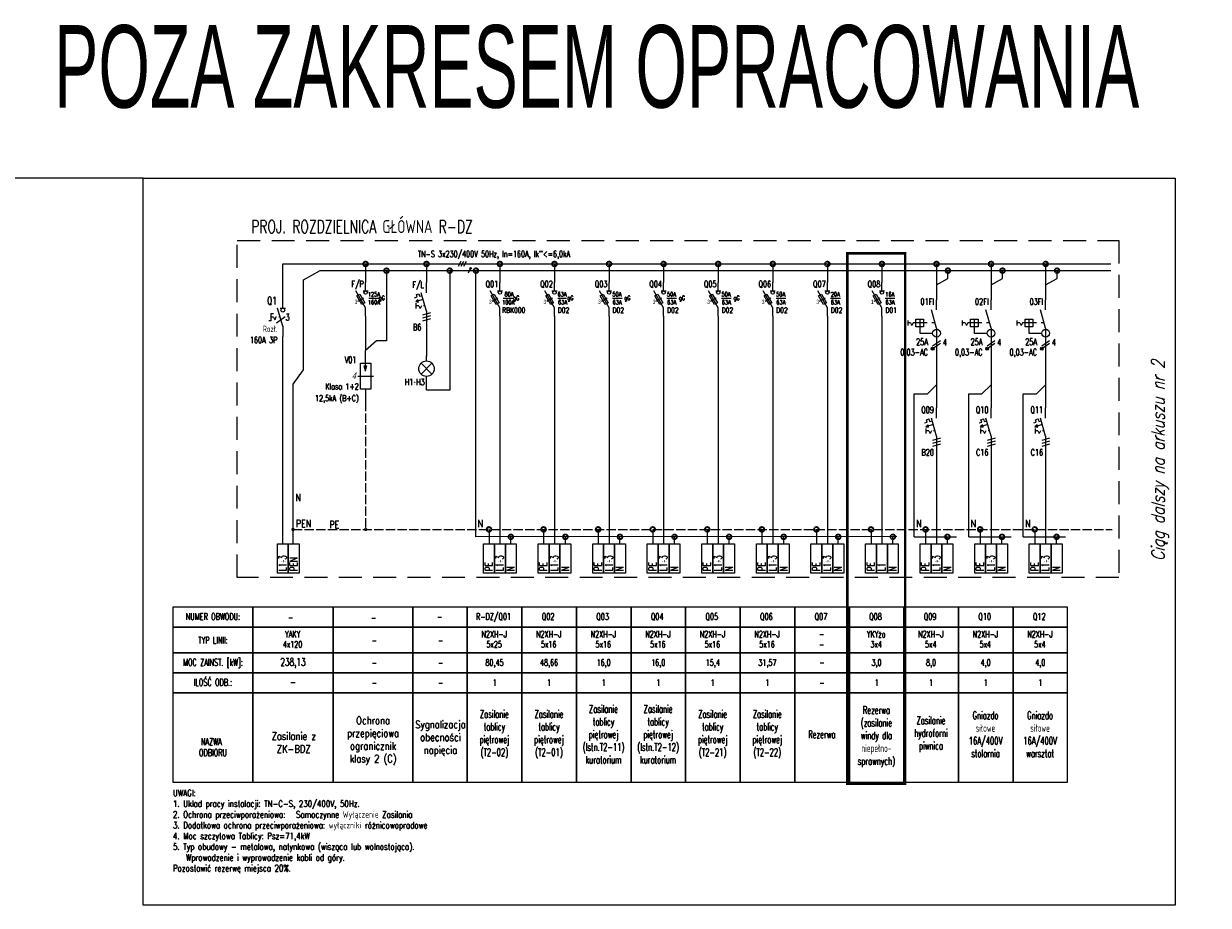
# Model space of a CAD drawing. Header units: millimetres. Extents: x -1290 to 1795, y -4192 to -1311.
# Tile 13 of 256: x -53 to 406, y -1653 to -1311. Entities that reach past the tile are written whole.
import ezdxf
from ezdxf.enums import TextEntityAlignment as Align

# ---------------------------------------------------------------- set-up
doc = ezdxf.new("R2010")
doc.units = ezdxf.units.MM
for name, pattern in [('ACAD_ISO02W100', [15, 12, -3]), ('ACAD_ISO03W100', [30, 12, -18]), ('DASHED', [19.05, 12.7, -6.35]), ('KRESKOWA', [0.75, 0.5, -0.25]), ('REDNIA', [0])]:
    doc.linetypes.add(name, pattern=pattern)
for name, color, linetype in [('$EL_Zakres-wyłączenie', 10, 'KRESKOWA'), ('A4_TABELKA', 255, 'Continuous'), ('L', 1, 'Continuous'), ('N', 3, 'Continuous'), ('PE', 9, 'Continuous'), ('SCHEMAT', 3, 'Continuous'), ('Symbole', 3, 'Continuous'), ('Tekst', 7, 'Continuous')]:
    doc.layers.add(name, color=color, linetype=linetype)
doc.layers.add('SCHEMAT_PROJ', color=1, linetype='Continuous', lineweight=9)
doc.styles.add('ROMANS', font='romans.shx', dxfattribs={"width": 0.8})
doc.styles.get("Standard").update_dxf_attribs({"font": 'ARIALN.TTF', "width": 0.8})

# ---------------------------------------------------------------- blocks, each defined once
blk = doc.blocks.new('ROZL3B')
for p, q in [((0, -4), (0, 0)), ((0, -11), (-2, -4)), ((-1, -4), (1, -4)), ((0, -11), (0, -15))]:
    blk.add_line(p, q)
at = {"color": 7}
for p, q in [((-4.53, -8.89), (-5.47, -8.89)), ((-4.53, -8.93), (-4.53, -6.08)), ((-4.53, -6.08), (-3.59, -6.08)), ((-3.61, -7.5), (-4.53, -7.5)), ((-3.61, -7.5), (-3.13, -8.47)), ((-2.64, -7.5), (-3.13, -8.47)), ((-2.41, -9.75), (0.92, -7.19))]:
    blk.add_line(p, q, dxfattribs=at)
at = {"color": 7, "linetype": 'ACAD_ISO03W100', "ltscale": 0.05}
blk.add_line((-1, -7.5), (-2.64, -7.5), dxfattribs=at)
blk.add_circle((0, -4.75), 0.75)
at = {"color": 7, "linetype": 'Continuous', "style": 'ROMANS', "width": 0.7}
blk.add_text('3', height=2.5, dxfattribs=at).set_placement((1.05, -8.74))
at = {"color": 3, "linetype": 'ACAD_ISO03W100', "style": 'ROMANS', "width": 0.7, "flags": 4}
for tag, p in [('NR_APARATU', (-10, 3)), ('TYP_APARATU1', (-10, -2.5)), ('TYP_APARATU2', (-10, -6))]:
    blk.add_attdef(tag, p, '', height=2.5, dxfattribs=at)
blk = doc.blocks.new('Żarówka')
at = {"layer": 'Symbole'}
for p, q in [((0, -2), (0, 0)), ((-2.12, -7.12), (2.12, -2.88)), ((-2.12, -2.88), (2.12, -7.12))]:
    blk.add_line(p, q, dxfattribs=at)
blk.add_circle((0, -5), 3, dxfattribs=at)
blk = doc.blocks.new('Kropka')
at = {"color": 0, "const_width": 0.919}
blk.add_lwpolyline([(0.01, -0.19, 0.198912), (0.14, -0.14, 0.198912), (0.2, -0.01, 0.198912), (0.14, 0.12, 0.198912), (0.01, 0.17, 0.198912), (-0.12, 0.12, 0.198912), (-0.17, -0.01, 0.198912), (-0.12, -0.14, 0.198912), (0.01, -0.19)], format="xyb", close=True, dxfattribs=at)
blk = doc.blocks.new('Ochronnik przepięciowy')
at = {"layer": 'Symbole'}
for p, q in [((0, -8), (0, 0)), ((0, -8), (-0.5, -6)), ((-0.5, -6), (0.5, -6)), ((-0.44, -6.25), (0.44, -6.25)), ((-0.38, -6.5), (0.38, -6.5)), ((-0.31, -6.75), (0.31, -6.75)), ((-0.25, -7), (0.25, -7)), ((-0.19, -7.25), (0.19, -7.25)), ((-0.12, -7.5), (0.12, -7.5)), ((0, -8), (0.5, -6)), ((0, -15), (0, -20))]:
    blk.add_line(p, q, dxfattribs=at)
at = {"layer": 'Symbole', "color": 5}
blk.add_line((-3, -10), (3, -10), dxfattribs=at)
at = {"layer": 'Symbole'}
blk.add_lwpolyline([(-2, -5), (2, -5), (2, -15), (-2, -15), (-2, -5)], dxfattribs=at)
at = {"layer": 'Symbole', "color": 7, "oblique": 15, "width": 0.8, "flags": 8}
blk.add_attdef('N', (-6.35, -11.05), '', height=2.5, dxfattribs=at)
blk = doc.blocks.new('689o789o')
h = blk.add_hatch(color=256)
edge = h.paths.add_edge_path()
edge.add_arc((0.34, 0.66), 0.211, 0, 360)
blk.add_line((0.34, 0.66), (-0.34, -0.66))
blk.add_circle((0.34, 0.66), 0.211)
blk = doc.blocks.new('1INST')
blk.add_hatch(color=3).paths.add_polyline_path([(-4.17, -7.33), (-3.07, -7.53), (-3.35, -6.57)])
for p, q in [((0, -4), (0, 0)), ((0, -11), (-2, -4)), ((0, -11), (0, -15))]:
    blk.add_line(p, q)
at = {"color": 3}
for p, q in [((-3.91, -4.59), (-2.95, -4.31)), ((-3.64, -5.55), (-3.91, -4.59)), ((-2.95, -4.31), (-2.68, -5.28)), ((-4.6, -5.83), (-3.64, -5.55)), ((-1.29, -6.5), (-4.17, -7.33)), ((-4, -10), (-4, -8)), ((-3.02, -8.96), (-4, -8.96)), ((-3.02, -8.96), (-2.5, -10)), ((-2.68, -5.28), (-1.71, -5)), ((-1.98, -8.96), (-2.5, -10))]:
    blk.add_line(p, q, dxfattribs=at)
at = {"color": 3, "linetype": 'ACAD_ISO03W100', "ltscale": 0.05}
blk.add_line((-0.58, -8.96), (-1.98, -8.96), dxfattribs=at)
at = {"color": 3}
blk.add_lwpolyline([(-4.17, -7.33), (-3.07, -7.53), (-3.35, -6.57)], close=True, dxfattribs=at)
at = {"color": 3, "linetype": 'ACAD_ISO03W100', "style": 'ROMANS', "width": 0.7}
for tag, p in [('NR_APARATU', (-1, -2)), ('TYP_APARATU', (-1, -19)), ('PRĄD_APARATU', (-1, -24))]:
    blk.add_attdef(tag, text='', height=2.5, dxfattribs=at).set_placement(p, align=Align.RIGHT)
at = {"color": 3, "linetype": 'ACAD_ISO03W100', "style": 'ROMANS', "text_generation_flag": 4, "width": 0.5}
blk.add_attdef('LICZBA_FAZ', text='', height=2, rotation=270, dxfattribs=at).set_placement((0, -11.5), align=Align.MIDDLE_LEFT)
blk = doc.blocks.new('Rozłacznik bezpiecznikowy 01')
for p, q in [((0, -5), (0, 0)), ((0, -15), (-5.77, -5)), ((-5.25, -7.9), (-3.52, -6.9)), ((-3.52, -6.9), (-0.52, -12.1)), ((-1.5, -5), (1.5, -5)), ((-2.25, -13.1), (-5.25, -7.9)), ((-4.39, -7.4), (-1.39, -12.6)), ((-0.52, -12.1), (-2.25, -13.1)), ((0, -20), (0, -15))]:
    blk.add_line(p, q)
at = {"color": 7}
blk.add_line((-4.62, -11), (-1.15, -9), dxfattribs=at)
blk.add_circle((0, -6), 1)
at = {"color": 7, "width": 0.8, "flags": 8}
blk.add_attdef('N', (-6.96, -12.84), '', height=2.5, dxfattribs=at)
blk = doc.blocks.new('1rp2b')
h = blk.add_hatch(color=3)
edge = h.paths.add_edge_path()
edge.add_arc((-1.5, -19), 0.559, 0, 360)
for p, q in [((0, -4), (0, 0)), ((0, -11), (-2, -4)), ((0, -11), (0, -22))]:
    blk.add_line(p, q)
at = {"color": 3}
for p, q in [((-11.02, -10.04), (-11.02, -8.04)), ((-10.04, -9), (-11.02, -9)), ((-10.04, -9), (-9.52, -10.04)), ((-9, -9), (-9.52, -10.04)), ((-8, -9), (-9, -9)), ((-5, -9), (-8, -9)), ((-6.5, -7.5), (-6.5, -10.5)), ((-6.5, -10.5), (-6.5, -13)), ((-6.5, -13), (-1.5, -13)), ((1.5, -16), (-1.5, -18)), ((1.5, -17), (-1.5, -19))]:
    blk.add_line(p, q, dxfattribs=at)
at = {"color": 3, "linetype": 'ACAD_ISO03W100', "ltscale": 0.1}
blk.add_line((-0.57, -9), (-5, -9), dxfattribs=at)
at = {"color": 3}
blk.add_lwpolyline([(-5, -10.5), (-8, -10.5), (-8, -7.5), (-5, -7.5)], close=True, dxfattribs=at)
for centre, radius in [((0, -13), 1.5), ((-1.5, -19), 0.559)]:
    blk.add_circle(centre, radius, dxfattribs=at)
at = {"color": 3, "linetype": 'ACAD_ISO03W100', "style": 'ROMANS', "width": 0.7}
for tag, p in [('NR_APARATU', (-1, -2)), ('TYP_APARATU', (-1, -24.5)), ('PRĄD_APARATU', (-1, -28.5))]:
    blk.add_attdef(tag, text='', height=2.5, dxfattribs=at).set_placement(p, align=Align.RIGHT)

msp = doc.modelspace()

# ---------------------------------------------------------------- linework, layer by layer
at = {"layer": '$EL_Zakres-wyłączenie', "linetype": 'DASHED', "ltscale": 0.5, "const_width": 1}
msp.add_lwpolyline([(266.53, -1400.16), (288.9, -1400.16), (288.9, -1605.87), (266.53, -1605.87)], close=True, dxfattribs=at)
for p, q in [((116.69, -1403.36), (115.73, -1405.23)), ((117.72, -1403.36), (116.75, -1405.23)), ((118.72, -1403.36), (117.76, -1405.23))]:
    msp.add_line(p, q)
at = {"layer": 'A4_TABELKA'}
for points in [[(45.6, -1512.85), (49.83, -1512.85), (49.83, -1524.13), (45.6, -1524.13)], [(49.83, -1512.85), (54.06, -1512.85), (54.06, -1524.13), (49.83, -1524.13)], [(125.51, -1512.85), (129.74, -1512.85), (129.74, -1524.13), (125.51, -1524.13)], [(129.74, -1512.85), (133.97, -1512.85), (133.97, -1524.13), (129.74, -1524.13)], [(133.97, -1512.85), (138.2, -1512.85), (138.2, -1524.13), (133.97, -1524.13)], [(146.66, -1512.85), (150.89, -1512.85), (150.89, -1524.13), (146.66, -1524.13)], [(150.89, -1512.85), (155.12, -1512.85), (155.12, -1524.13), (150.89, -1524.13)], [(155.12, -1512.85), (159.35, -1512.85), (159.35, -1524.13), (155.12, -1524.13)], [(167.81, -1512.85), (172.04, -1512.85), (172.04, -1524.13), (167.81, -1524.13)], [(172.04, -1512.85), (176.27, -1512.85), (176.27, -1524.13), (172.04, -1524.13)], [(176.27, -1512.85), (180.5, -1512.85), (180.5, -1524.13), (176.27, -1524.13)], [(188.96, -1512.85), (193.19, -1512.85), (193.19, -1524.13), (188.96, -1524.13)], [(193.19, -1512.85), (197.42, -1512.85), (197.42, -1524.13), (193.19, -1524.13)], [(197.42, -1512.85), (201.65, -1512.85), (201.65, -1524.13), (197.42, -1524.13)], [(210.11, -1512.85), (214.34, -1512.85), (214.34, -1524.13), (210.11, -1524.13)], [(214.34, -1512.85), (218.57, -1512.85), (218.57, -1524.13), (214.34, -1524.13)], [(218.57, -1512.85), (222.8, -1512.85), (222.8, -1524.13), (218.57, -1524.13)], [(231.26, -1512.85), (235.49, -1512.85), (235.49, -1524.13), (231.26, -1524.13)], [(235.49, -1512.85), (239.72, -1512.85), (239.72, -1524.13), (235.49, -1524.13)], [(239.72, -1512.85), (243.95, -1512.85), (243.95, -1524.13), (239.72, -1524.13)], [(252.41, -1512.85), (256.64, -1512.85), (256.64, -1524.13), (252.41, -1524.13)], [(256.64, -1512.85), (260.87, -1512.85), (260.87, -1524.13), (256.64, -1524.13)], [(260.87, -1512.85), (265.1, -1512.85), (265.1, -1524.13), (260.87, -1524.13)], [(273.56, -1512.85), (277.79, -1512.85), (277.79, -1524.13), (273.56, -1524.13)], [(277.79, -1512.85), (282.02, -1512.85), (282.02, -1524.13), (277.79, -1524.13)], [(282.02, -1512.85), (286.25, -1512.85), (286.25, -1524.13), (282.02, -1524.13)], [(294.71, -1512.85), (298.94, -1512.85), (298.94, -1524.13), (294.71, -1524.13)], [(298.94, -1512.85), (303.17, -1512.85), (303.17, -1524.13), (298.94, -1524.13)], [(303.17, -1512.85), (307.4, -1512.85), (307.4, -1524.13), (303.17, -1524.13)], [(315.86, -1512.85), (320.09, -1512.85), (320.09, -1524.13), (315.86, -1524.13)], [(320.09, -1512.85), (324.32, -1512.85), (324.32, -1524.13), (320.09, -1524.13)], [(324.32, -1512.85), (328.55, -1512.85), (328.55, -1524.13), (324.32, -1524.13)], [(337.01, -1512.85), (341.24, -1512.85), (341.24, -1524.13), (337.01, -1524.13)], [(341.24, -1512.85), (345.47, -1512.85), (345.47, -1524.13), (341.24, -1524.13)], [(345.47, -1512.85), (349.7, -1512.85), (349.7, -1524.13), (345.47, -1524.13)], [(5.14, -1545.15), (36.16, -1545.15), (36.16, -1537.4), (5.14, -1537.4)], [(36.16, -1545.15), (67.18, -1545.15), (67.18, -1537.4), (36.16, -1537.4)], [(67.18, -1545.15), (98.08, -1545.15), (98.08, -1537.4), (67.18, -1537.4)], [(98.08, -1545.15), (119.23, -1545.15), (119.23, -1537.4), (98.08, -1537.4)], [(119.23, -1545.15), (140.38, -1545.15), (140.38, -1537.4), (119.23, -1537.4)], [(140.38, -1545.15), (161.53, -1545.15), (161.53, -1537.4), (140.38, -1537.4)], [(203.83, -1545.15), (224.98, -1545.15), (224.98, -1537.4), (203.83, -1537.4)], [(224.98, -1545.15), (246.13, -1545.15), (246.13, -1537.4), (224.98, -1537.4)], [(246.13, -1545.15), (267.28, -1545.15), (267.28, -1537.4), (246.13, -1537.4)], [(267.28, -1545.15), (288.43, -1545.15), (288.43, -1537.4), (267.28, -1537.4)], [(288.43, -1545.15), (309.58, -1545.15), (309.58, -1537.4), (288.43, -1537.4)], [(5.14, -1555.02), (36.16, -1555.02), (36.16, -1545.15), (5.14, -1545.15)], [(36.16, -1555.02), (67.18, -1555.02), (67.18, -1545.15), (36.16, -1545.15)], [(67.18, -1555.02), (98.08, -1555.02), (98.08, -1545.15), (67.18, -1545.15)], [(98.08, -1555.02), (119.23, -1555.02), (119.23, -1545.15), (98.08, -1545.15)], [(119.23, -1555.02), (140.38, -1555.02), (140.38, -1545.15), (119.23, -1545.15)], [(140.38, -1555.02), (161.53, -1555.02), (161.53, -1545.15), (140.38, -1545.15)], [(203.83, -1555.02), (224.98, -1555.02), (224.98, -1545.15), (203.83, -1545.15)], [(224.98, -1555.02), (246.13, -1555.02), (246.13, -1545.15), (224.98, -1545.15)], [(246.13, -1555.02), (267.28, -1555.02), (267.28, -1545.15), (246.13, -1545.15)], [(267.28, -1555.02), (288.43, -1555.02), (288.43, -1545.15), (267.28, -1545.15)], [(288.43, -1555.02), (309.58, -1555.02), (309.58, -1545.15), (288.43, -1545.15)], [(5.14, -1562.78), (36.16, -1562.78), (36.16, -1555.02), (5.14, -1555.02)], [(36.16, -1562.78), (67.18, -1562.78), (67.18, -1555.02), (36.16, -1555.02)], [(67.18, -1562.78), (98.08, -1562.78), (98.08, -1555.02), (67.18, -1555.02)], [(98.08, -1562.78), (119.23, -1562.78), (119.23, -1555.02), (98.08, -1555.02)], [(119.23, -1562.78), (140.38, -1562.78), (140.38, -1555.02), (119.23, -1555.02)], [(140.38, -1562.78), (161.53, -1562.78), (161.53, -1555.02), (140.38, -1555.02)], [(203.83, -1562.78), (224.98, -1562.78), (224.98, -1555.02), (203.83, -1555.02)], [(224.98, -1562.78), (246.13, -1562.78), (246.13, -1555.02), (224.98, -1555.02)], [(246.13, -1562.78), (267.28, -1562.78), (267.28, -1555.02), (246.13, -1555.02)], [(267.28, -1562.78), (288.43, -1562.78), (288.43, -1555.02), (267.28, -1555.02)], [(288.43, -1562.78), (309.58, -1562.78), (309.58, -1555.02), (288.43, -1555.02)], [(5.14, -1570.53), (36.16, -1570.53), (36.16, -1562.78), (5.14, -1562.78)], [(36.16, -1570.53), (67.18, -1570.53), (67.18, -1562.78), (36.16, -1562.78)], [(67.18, -1570.53), (98.08, -1570.53), (98.08, -1562.78), (67.18, -1562.78)], [(98.08, -1570.53), (119.23, -1570.53), (119.23, -1562.78), (98.08, -1562.78)], [(119.23, -1570.53), (140.38, -1570.53), (140.38, -1562.78), (119.23, -1562.78)], [(140.38, -1570.53), (161.53, -1570.53), (161.53, -1562.78), (140.38, -1562.78)], [(203.83, -1570.53), (224.98, -1570.53), (224.98, -1562.78), (203.83, -1562.78)], [(224.98, -1570.53), (246.13, -1570.53), (246.13, -1562.78), (224.98, -1562.78)], [(246.13, -1570.53), (267.28, -1570.53), (267.28, -1562.78), (246.13, -1562.78)], [(267.28, -1570.53), (288.43, -1570.53), (288.43, -1562.78), (267.28, -1562.78)], [(288.43, -1570.53), (309.58, -1570.53), (309.58, -1562.78), (288.43, -1562.78)], [(5.14, -1605.24), (36.16, -1605.24), (36.16, -1570.53), (5.14, -1570.53)], [(36.16, -1605.24), (67.18, -1605.24), (67.18, -1570.53), (36.16, -1570.53)], [(67.18, -1605.24), (98.08, -1605.24), (98.08, -1570.53), (67.18, -1570.53)], [(98.08, -1605.24), (119.23, -1605.24), (119.23, -1570.53), (98.08, -1570.53)], [(119.23, -1605.24), (140.38, -1605.24), (140.38, -1570.53), (119.23, -1570.53)], [(140.38, -1605.24), (161.53, -1605.24), (161.53, -1570.53), (140.38, -1570.53)], [(203.83, -1605.24), (224.98, -1605.24), (224.98, -1570.53), (203.83, -1570.53)], [(224.98, -1605.24), (246.13, -1605.24), (246.13, -1570.53), (224.98, -1570.53)], [(246.13, -1605.24), (267.28, -1605.24), (267.28, -1570.53), (246.13, -1570.53)], [(267.28, -1605.24), (288.43, -1605.24), (288.43, -1570.53), (267.28, -1570.53)], [(288.43, -1605.24), (309.58, -1605.24), (309.58, -1570.53), (288.43, -1570.53)]]:
    msp.add_lwpolyline(points, close=True, dxfattribs=at)
at = {"layer": 'A4_TABELKA', "color": 30}
for points in [[(161.53, -1545.15), (182.68, -1545.15), (182.68, -1537.4), (161.53, -1537.4)], [(182.68, -1545.15), (203.83, -1545.15), (203.83, -1537.4), (182.68, -1537.4)], [(309.58, -1545.15), (330.73, -1545.15), (330.73, -1537.4), (309.58, -1537.4)], [(330.73, -1545.15), (351.88, -1545.15), (351.88, -1537.4), (330.73, -1537.4)], [(161.53, -1555.02), (182.68, -1555.02), (182.68, -1545.15), (161.53, -1545.15)], [(182.68, -1555.02), (203.83, -1555.02), (203.83, -1545.15), (182.68, -1545.15)], [(309.58, -1555.02), (330.73, -1555.02), (330.73, -1545.15), (309.58, -1545.15)], [(330.73, -1555.02), (351.88, -1555.02), (351.88, -1545.15), (330.73, -1545.15)], [(161.53, -1562.78), (182.68, -1562.78), (182.68, -1555.02), (161.53, -1555.02)], [(182.68, -1562.78), (203.83, -1562.78), (203.83, -1555.02), (182.68, -1555.02)], [(309.58, -1562.78), (330.73, -1562.78), (330.73, -1555.02), (309.58, -1555.02)], [(330.73, -1562.78), (351.88, -1562.78), (351.88, -1555.02), (330.73, -1555.02)], [(161.53, -1570.53), (182.68, -1570.53), (182.68, -1562.78), (161.53, -1562.78)], [(182.68, -1570.53), (203.83, -1570.53), (203.83, -1562.78), (182.68, -1562.78)], [(309.58, -1570.53), (330.73, -1570.53), (330.73, -1562.78), (309.58, -1562.78)], [(330.73, -1570.53), (351.88, -1570.53), (351.88, -1562.78), (330.73, -1562.78)], [(161.53, -1605.24), (182.68, -1605.24), (182.68, -1570.53), (161.53, -1570.53)], [(182.68, -1605.24), (203.83, -1605.24), (203.83, -1570.53), (182.68, -1570.53)], [(309.58, -1605.24), (330.73, -1605.24), (330.73, -1570.53), (309.58, -1570.53)], [(330.73, -1605.24), (351.88, -1605.24), (351.88, -1570.53), (330.73, -1570.53)]]:
    msp.add_lwpolyline(points, close=True, dxfattribs=at)
at = {"layer": 'Defpoints', "color": 2, "linetype": 'REDNIA'}
msp.add_lwpolyline([(-6.39, -1370.97), (-1290.35, -1370.97)], dxfattribs=at)
at = {"layer": 'Defpoints', "color": 6, "linetype": 'REDNIA'}
msp.add_lwpolyline([(-6.39, -1370.97), (393.61, -1370.97), (393.61, -1652.97), (-6.39, -1652.97)], close=True, dxfattribs=at)
at = {"layer": 'L'}
for p, q in [((47.72, -1404.3), (368.61, -1404.3)), ((79.81, -1404.3), (79.81, -1411.53)), ((103.4, -1404.3), (103.4, -1411.53)), ((131.86, -1404.3), (131.86, -1411.53)), ((153.01, -1404.3), (153.01, -1411.53)), ((174.16, -1404.3), (174.16, -1411.53)), ((195.31, -1404.3), (195.31, -1411.53)), ((216.46, -1404.3), (216.46, -1411.53)), ((237.61, -1404.3), (237.61, -1411.53)), ((258.76, -1404.3), (258.76, -1411.53)), ((279.91, -1404.3), (279.91, -1411.53)), ((103.4, -1424.21), (103.4, -1440.11))]:
    msp.add_line(p, q, dxfattribs=at)
at = {"layer": 'L', "color": 255, "linetype": 'DASHED', "ltscale": 0.7}
msp.add_lwpolyline([(30.07, -1395.16), (371.69, -1395.16), (371.69, -1525.82), (30.07, -1525.82)], close=True, dxfattribs=at)
at = {"layer": 'L'}
for points in [[(47.72, -1417.43), (47.72, -1404.3)], [(301.06, -1404.3), (301.06, -1418.14)], [(322.21, -1404.3), (322.21, -1418.14)], [(343.36, -1404.3), (343.36, -1418.14)], [(131.86, -1424.49), (131.86, -1512.85)], [(153.01, -1424.49), (153.01, -1512.85)], [(174.16, -1424.49), (174.16, -1512.85)], [(195.31, -1424.49), (195.31, -1512.85)], [(216.46, -1424.49), (216.46, -1512.85)], [(237.61, -1424.49), (237.61, -1512.85)], [(258.76, -1424.49), (258.76, -1512.85)], [(279.91, -1424.49), (279.91, -1512.85)], [(47.72, -1512.85), (47.72, -1432.43)], [(301.06, -1440.14), (301.06, -1460.08)], [(322.21, -1440.14), (322.21, -1460.08)], [(343.36, -1440.14), (343.36, -1460.08)], [(301.06, -1475.08), (301.06, -1512.85)], [(322.21, -1475.08), (322.21, -1512.85)], [(343.36, -1475.08), (343.36, -1512.85)]]:
    msp.add_lwpolyline(points, dxfattribs=at)
at = {"layer": 'N'}
for p, q in [((136.09, -1512.94), (136.09, -1510.12)), ((157.24, -1512.94), (157.24, -1510.12)), ((178.39, -1512.94), (178.39, -1510.12)), ((199.54, -1512.94), (199.54, -1510.12)), ((220.69, -1512.94), (220.69, -1510.12)), ((241.84, -1512.94), (241.84, -1510.12)), ((262.99, -1512.94), (262.99, -1510.12)), ((284.14, -1512.94), (284.14, -1510.12)), ((305.29, -1512.94), (305.29, -1510.12)), ((326.44, -1512.94), (326.44, -1510.12)), ((347.59, -1512.94), (347.59, -1510.12))]:
    msp.add_line(p, q, dxfattribs=at)
for points in [[(51.67, -1512.85), (51.67, -1450.93), (55.74, -1445.31), (55.74, -1410.5), (62.16, -1406.89)], [(62.16, -1406.89), (368.61, -1406.89)], [(87.87, -1406.89), (87.87, -1434.12), (83.97, -1434.12), (79.81, -1437.82)], [(112.4, -1406.89), (112.4, -1453.23), (103.4, -1453.23), (103.4, -1447.9)], [(285.72, -1510.02), (122.58, -1510.03), (122.58, -1406.89)], [(301.06, -1412.39), (305.48, -1409.99), (305.48, -1406.89)], [(322.21, -1412.39), (326.63, -1409.99), (326.63, -1406.89)], [(343.36, -1412.39), (347.78, -1409.99), (347.78, -1406.89)], [(292.38, -1510.03), (308.79, -1510.03)], [(313.53, -1510.03), (329.94, -1510.03)], [(334.68, -1510.03), (351.09, -1510.03)]]:
    msp.add_lwpolyline(points, dxfattribs=at)
at = {"layer": 'PE', "linetype": 'ACAD_ISO02W100', "ltscale": 0.3}
msp.add_line((79.81, -1457.82), (79.81, -1507.52), dxfattribs=at)
at = {"layer": 'PE', "linetype": 'ACAD_ISO02W100', "ltscale": 3}
for p, q in [((127.63, -1507.2), (127.63, -1512.85)), ((148.78, -1507.2), (148.78, -1512.85)), ((169.93, -1507.2), (169.93, -1512.85)), ((191.08, -1507.2), (191.08, -1512.85)), ((212.23, -1507.2), (212.23, -1512.85)), ((233.38, -1507.2), (233.38, -1512.85)), ((254.53, -1507.2), (254.53, -1512.85)), ((275.68, -1507.2), (275.68, -1512.85)), ((296.83, -1507.2), (296.83, -1512.85)), ((317.98, -1507.2), (317.98, -1512.85)), ((339.13, -1507.2), (339.13, -1512.85))]:
    msp.add_line(p, q, dxfattribs=at)
at = {"layer": 'PE', "linetype": 'ACAD_ISO02W100', "ltscale": 0.3}
msp.add_lwpolyline([(51.67, -1507.21), (56.18, -1507.21), (369.14, -1507.21)], dxfattribs=at)
at = {"layer": 'SCHEMAT', "color": 3}
for points in [[(292.38, -1510.03), (292.38, -1454.65), (297.53, -1454.65), (301.06, -1451.13)], [(313.53, -1510.03), (313.53, -1454.65), (318.68, -1454.65), (322.21, -1451.13)], [(334.68, -1510.03), (334.68, -1454.65), (339.83, -1454.65), (343.36, -1451.13)]]:
    msp.add_lwpolyline(points, dxfattribs=at)
at = {"layer": 'SCHEMAT_PROJ', "linetype": 'Continuous'}
msp.add_lwpolyline([(79.81, -1424.49), (79.81, -1437.82)], dxfattribs=at)
at = {"layer": 'Symbole', "color": 7}
for p, q in [((81.08, -1417.61), (84.76, -1417.61)), ((133.13, -1417.61), (136.84, -1417.61)), ((154.28, -1417.61), (157.6, -1417.61)), ((175.43, -1417.61), (179.19, -1417.61)), ((196.58, -1417.61), (200.34, -1417.61)), ((217.73, -1417.61), (221.49, -1417.61)), ((238.88, -1417.61), (242.64, -1417.61)), ((260.03, -1417.61), (263.79, -1417.61)), ((281.18, -1417.61), (284.94, -1417.61))]:
    msp.add_line(p, q, dxfattribs=at)

# ---------------------------------------------------------------- block references
at = {"xscale": 1.41, "yscale": 1.41, "zscale": 1.41}
msp.add_blockref('689o789o', (120.03, -1406.89), dxfattribs=at)
at = {"layer": 'L', "xscale": 1.973999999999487, "yscale": 1.973999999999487, "zscale": 1.973999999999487}
for p in [(79.78, -1404.28), (103.37, -1404.28), (131.83, -1404.28), (152.98, -1404.28), (174.13, -1404.28), (195.28, -1404.28), (216.43, -1404.28), (237.58, -1404.28), (258.73, -1404.28), (279.88, -1404.28), (301.03, -1404.28), (322.18, -1404.28), (343.33, -1404.28)]:
    msp.add_blockref('Kropka', p, dxfattribs=at)
at = {"layer": 'N', "xscale": 1.973999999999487, "yscale": 1.973999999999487, "zscale": 1.973999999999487}
for p in [(87.87, -1406.89), (112.37, -1406.87), (122.55, -1406.87), (305.45, -1406.87), (326.6, -1406.87), (347.75, -1406.87), (136.06, -1510.08), (157.21, -1510.07), (178.36, -1510.08), (199.51, -1510.07), (220.66, -1510.07), (241.81, -1510.07), (262.96, -1510.07), (284.11, -1510.07), (305.26, -1510.07), (326.41, -1510.07), (347.56, -1510.07)]:
    msp.add_blockref('Kropka', p, dxfattribs=at)
at = {"layer": 'PE', "linetype": 'ACAD_ISO02W100', "ltscale": 0.3}
for p in [(51.67, -1507.21), (79.81, -1507.21)]:
    msp.add_blockref('Kropka', p, dxfattribs=at)
at = {"layer": 'PE', "xscale": 1.973999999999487, "yscale": 1.973999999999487, "zscale": 1.973999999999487}
for p in [(127.6, -1507.19), (148.75, -1507.19), (169.9, -1507.19), (191.05, -1507.19), (212.2, -1507.19), (233.35, -1507.19), (254.5, -1507.19), (275.65, -1507.19), (296.8, -1507.19), (317.95, -1507.19), (339.1, -1507.19)]:
    msp.add_blockref('Kropka', p, dxfattribs=at)
at = {"layer": 'SCHEMAT', "linetype": 'DASHED', "ltscale": 0.25}
ref = msp.add_blockref('Ochronnik przepięciowy', (79.81, -1437.82), dxfattribs=at)
ref.add_attrib('N', '4', (74.46, -1448.87), dxfattribs={"layer": 'Symbole', "color": 7, "height": 2.5, "oblique": 15, "width": 0.8})
at = {"layer": 'SCHEMAT_PROJ'}
ref = msp.add_blockref('Rozłacznik bezpiecznikowy 01', (79.81, -1411.53), dxfattribs=dict(at, xscale=0.6479999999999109, yscale=0.6479999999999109, zscale=0.6479999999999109))
ref.add_attrib('N', '3', (75.56, -1419.78), dxfattribs={"layer": 'Symbole', "color": 7, "height": 1.62, "width": 0.8})
at = {"layer": 'SCHEMAT_PROJ', "linetype": 'Continuous'}
ref = msp.add_blockref('1INST', (103.4, -1411.53), dxfattribs=at)
ref.add_attrib('NR_APARATU', 'F/L', dxfattribs={"layer": '0', "color": 3, "linetype": 'ACAD_ISO03W100', "height": 2.5, "style": 'ROMANS', "width": 0.7}).set_placement((102.4, -1413.53), align=Align.RIGHT)
ref.add_attrib('PRĄD_APARATU', 'B6', dxfattribs={"layer": '0', "color": 3, "linetype": 'ACAD_ISO03W100', "height": 2.5, "style": 'ROMANS', "width": 0.7}).set_placement((101.41, -1430.03), align=Align.RIGHT)
ref.add_attrib('LICZBA_FAZ', '///', dxfattribs={"layer": '0', "color": 3, "linetype": 'ACAD_ISO03W100', "height": 2, "rotation": 270, "style": 'ROMANS', "text_generation_flag": 4, "width": 0.5}).set_placement((103.4, -1423.03), align=Align.MIDDLE_LEFT)
at = {"layer": 'SCHEMAT_PROJ'}
ref = msp.add_blockref('Rozłacznik bezpiecznikowy 01', (131.86, -1411.53), dxfattribs=dict(at, xscale=0.6479999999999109, yscale=0.6479999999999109, zscale=0.6479999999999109))
ref.add_attrib('N', '3', (127.6, -1419.78), dxfattribs={"layer": 'Symbole', "color": 7, "height": 1.62, "width": 0.8})
ref = msp.add_blockref('Rozłacznik bezpiecznikowy 01', (153.01, -1411.53), dxfattribs=dict(at, xscale=0.6479999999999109, yscale=0.6479999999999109, zscale=0.6479999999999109))
ref.add_attrib('N', '3', (148.75, -1419.78), dxfattribs={"layer": 'Symbole', "color": 7, "height": 1.62, "width": 0.8})
ref = msp.add_blockref('Rozłacznik bezpiecznikowy 01', (174.16, -1411.53), dxfattribs=dict(at, xscale=0.6479999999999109, yscale=0.6479999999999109, zscale=0.6479999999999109))
ref.add_attrib('N', '3', (169.9, -1419.78), dxfattribs={"layer": 'Symbole', "color": 7, "height": 1.62, "width": 0.8})
ref = msp.add_blockref('Rozłacznik bezpiecznikowy 01', (195.31, -1411.53), dxfattribs=dict(at, xscale=0.6479999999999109, yscale=0.6479999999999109, zscale=0.6479999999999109))
ref.add_attrib('N', '3', (191.05, -1419.78), dxfattribs={"layer": 'Symbole', "color": 7, "height": 1.62, "width": 0.8})
ref = msp.add_blockref('Rozłacznik bezpiecznikowy 01', (216.46, -1411.53), dxfattribs=dict(at, xscale=0.6479999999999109, yscale=0.6479999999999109, zscale=0.6479999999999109))
ref.add_attrib('N', '3', (212.2, -1419.78), dxfattribs={"layer": 'Symbole', "color": 7, "height": 1.62, "width": 0.8})
ref = msp.add_blockref('Rozłacznik bezpiecznikowy 01', (237.61, -1411.53), dxfattribs=dict(at, xscale=0.6479999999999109, yscale=0.6479999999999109, zscale=0.6479999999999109))
ref.add_attrib('N', '3', (233.35, -1419.78), dxfattribs={"layer": 'Symbole', "color": 7, "height": 1.62, "width": 0.8})
ref = msp.add_blockref('Rozłacznik bezpiecznikowy 01', (258.76, -1411.53), dxfattribs=dict(at, xscale=0.6479999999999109, yscale=0.6479999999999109, zscale=0.6479999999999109))
ref.add_attrib('N', '3', (254.5, -1419.78), dxfattribs={"layer": 'Symbole', "color": 7, "height": 1.62, "width": 0.8})
ref = msp.add_blockref('Rozłacznik bezpiecznikowy 01', (279.91, -1411.53), dxfattribs=dict(at, xscale=0.6479999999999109, yscale=0.6479999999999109, zscale=0.6479999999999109))
ref.add_attrib('N', '1', (275.65, -1419.78), dxfattribs={"layer": 'Symbole', "color": 7, "height": 1.62, "width": 0.8})
ref = msp.add_blockref('ROZL3B', (47.72, -1417.43), dxfattribs=at)
ref.add_attrib('NR_APARATU', 'Q1', (41.63, -1420.04), dxfattribs={"layer": '0', "color": 3, "linetype": 'ACAD_ISO03W100', "height": 3, "style": 'ROMANS', "width": 0.7, "flags": 4})
ref.add_attrib('TYP_APARATU1', 'Rozł.', (39.95, -1430.73), dxfattribs={"layer": '0', "color": 3, "linetype": 'ACAD_ISO03W100', "height": 2.5, "style": 'ROMANS', "width": 0.7, "flags": 4})
ref.add_attrib('TYP_APARATU2', '160A 3P', (34.94, -1435.01), dxfattribs={"layer": '0', "color": 3, "linetype": 'ACAD_ISO03W100', "height": 2.5, "style": 'ROMANS', "width": 0.7, "flags": 4})
ref = msp.add_blockref('1rp2b', (301.06, -1418.14), dxfattribs=at)
ref.add_attrib('NR_APARATU', '01FI', dxfattribs={"layer": '0', "color": 3, "linetype": 'ACAD_ISO03W100', "height": 2.5, "style": 'ROMANS', "width": 0.7}).set_placement((300.06, -1420.14), align=Align.RIGHT)
ref.add_attrib('TYP_APARATU', '25A', dxfattribs={"layer": '0', "color": 3, "linetype": 'ACAD_ISO03W100', "height": 2.5, "style": 'ROMANS', "width": 0.7}).set_placement((297.73, -1435.73), align=Align.RIGHT)
ref.add_attrib('PRĄD_APARATU', '0,03-AC', dxfattribs={"layer": '0', "color": 3, "linetype": 'ACAD_ISO03W100', "height": 2.5, "style": 'ROMANS', "width": 0.7}).set_placement((297.73, -1439.73), align=Align.RIGHT)
ref.add_attrib('LICZBA_BIEGUNÓW', '4', (303.47, -1435.9), dxfattribs={"layer": '0', "color": 3, "linetype": 'ACAD_ISO03W100', "height": 2.5, "style": 'ROMANS', "width": 0.7})
ref = msp.add_blockref('1rp2b', (322.21, -1418.14), dxfattribs=at)
ref.add_attrib('NR_APARATU', '02FI', dxfattribs={"layer": '0', "color": 3, "linetype": 'ACAD_ISO03W100', "height": 2.5, "style": 'ROMANS', "width": 0.7}).set_placement((321.21, -1420.14), align=Align.RIGHT)
ref.add_attrib('TYP_APARATU', '25A', dxfattribs={"layer": '0', "color": 3, "linetype": 'ACAD_ISO03W100', "height": 2.5, "style": 'ROMANS', "width": 0.7}).set_placement((318.88, -1435.73), align=Align.RIGHT)
ref.add_attrib('PRĄD_APARATU', '0,03-AC', dxfattribs={"layer": '0', "color": 3, "linetype": 'ACAD_ISO03W100', "height": 2.5, "style": 'ROMANS', "width": 0.7}).set_placement((318.88, -1439.73), align=Align.RIGHT)
ref.add_attrib('LICZBA_BIEGUNÓW', '4', (324.62, -1435.9), dxfattribs={"layer": '0', "color": 3, "linetype": 'ACAD_ISO03W100', "height": 2.5, "style": 'ROMANS', "width": 0.7})
ref = msp.add_blockref('1rp2b', (343.36, -1418.14), dxfattribs=at)
ref.add_attrib('NR_APARATU', '03FI', dxfattribs={"layer": '0', "color": 3, "linetype": 'ACAD_ISO03W100', "height": 2.5, "style": 'ROMANS', "width": 0.7}).set_placement((342.36, -1420.14), align=Align.RIGHT)
ref.add_attrib('TYP_APARATU', '25A', dxfattribs={"layer": '0', "color": 3, "linetype": 'ACAD_ISO03W100', "height": 2.5, "style": 'ROMANS', "width": 0.7}).set_placement((340.03, -1435.73), align=Align.RIGHT)
ref.add_attrib('PRĄD_APARATU', '0,03-AC', dxfattribs={"layer": '0', "color": 3, "linetype": 'ACAD_ISO03W100', "height": 2.5, "style": 'ROMANS', "width": 0.7}).set_placement((340.03, -1439.73), align=Align.RIGHT)
ref.add_attrib('LICZBA_BIEGUNÓW', '4', (345.77, -1435.9), dxfattribs={"layer": '0', "color": 3, "linetype": 'ACAD_ISO03W100', "height": 2.5, "style": 'ROMANS', "width": 0.7})
at = {"layer": 'SCHEMAT_PROJ', "linetype": 'Continuous'}
ref = msp.add_blockref('1INST', (301.06, -1460.08), dxfattribs=at)
ref.add_attrib('NR_APARATU', 'Q09', dxfattribs={"layer": '0', "color": 3, "linetype": 'ACAD_ISO03W100', "height": 2.5, "style": 'ROMANS', "width": 0.7}).set_placement((300.06, -1462.08), align=Align.RIGHT)
ref.add_attrib('PRĄD_APARATU', 'B20', dxfattribs={"layer": '0', "color": 3, "linetype": 'ACAD_ISO03W100', "height": 2.5, "style": 'ROMANS', "width": 0.7}).set_placement((300.06, -1478.61), align=Align.RIGHT)
ref.add_attrib('LICZBA_FAZ', '///', dxfattribs={"layer": '0', "color": 3, "linetype": 'ACAD_ISO03W100', "height": 2, "rotation": 270, "style": 'ROMANS', "text_generation_flag": 4, "width": 0.5}).set_placement((301.06, -1471.58), align=Align.MIDDLE_LEFT)
ref = msp.add_blockref('1INST', (322.21, -1460.08), dxfattribs=at)
ref.add_attrib('NR_APARATU', 'Q10', dxfattribs={"layer": '0', "color": 3, "linetype": 'ACAD_ISO03W100', "height": 2.5, "style": 'ROMANS', "width": 0.7}).set_placement((321.21, -1462.08), align=Align.RIGHT)
ref.add_attrib('PRĄD_APARATU', 'C16', dxfattribs={"layer": '0', "color": 3, "linetype": 'ACAD_ISO03W100', "height": 2.5, "style": 'ROMANS', "width": 0.7}).set_placement((321.21, -1478.61), align=Align.RIGHT)
ref.add_attrib('LICZBA_FAZ', '///', dxfattribs={"layer": '0', "color": 3, "linetype": 'ACAD_ISO03W100', "height": 2, "rotation": 270, "style": 'ROMANS', "text_generation_flag": 4, "width": 0.5}).set_placement((322.21, -1471.58), align=Align.MIDDLE_LEFT)
ref = msp.add_blockref('1INST', (343.36, -1460.08), dxfattribs=at)
ref.add_attrib('NR_APARATU', 'Q11', dxfattribs={"layer": '0', "color": 3, "linetype": 'ACAD_ISO03W100', "height": 2.5, "style": 'ROMANS', "width": 0.7}).set_placement((342.36, -1462.08), align=Align.RIGHT)
ref.add_attrib('PRĄD_APARATU', 'C16', dxfattribs={"layer": '0', "color": 3, "linetype": 'ACAD_ISO03W100', "height": 2.5, "style": 'ROMANS', "width": 0.7}).set_placement((342.36, -1478.61), align=Align.RIGHT)
ref.add_attrib('LICZBA_FAZ', '///', dxfattribs={"layer": '0', "color": 3, "linetype": 'ACAD_ISO03W100', "height": 2, "rotation": 270, "style": 'ROMANS', "text_generation_flag": 4, "width": 0.5}).set_placement((343.36, -1471.58), align=Align.MIDDLE_LEFT)
at = {"layer": 'Symbole'}
msp.add_blockref('Żarówka', (103.4, -1439.9), dxfattribs=at)

# ---------------------------------------------------------------- texts
at = {"layer": 'A4_TABELKA', "style": 'ROMANS', "width": 0.7}
for s, height, p in [("TN-S 3x230/400V 50Hz, In=160A, Ik''<=6,0kA", 2.4675, (129.57, -1401.63)), ('NUMER OBWODU:', 2.6437, (20.65, -1542.33)), ('-', 2.64, (50.8, -1542.61)), ('-', 2.64, (82.88, -1542.7)), ('-', 2.64, (108.52, -1542.33)), ('R-DZ/Q01', 2.644, (129.37, -1542.33)), ('Q02', 2.644, (150.52, -1542.33)), ('Q05', 2.644, (213.97, -1542.33)), ('Q06', 2.644, (235.12, -1542.33)), ('Q07', 2.644, (256.27, -1542.33)), ('Q08', 2.644, (277.42, -1542.33)), ('Q09', 2.644, (298.57, -1542.33)), ('YAKY', 2.467, (51.51, -1549.07)), ('N2XH-J', 2.467, (129.64, -1549.07)), ('N2XH-J', 2.467, (150.79, -1549.07)), ('N2XH-J', 2.467, (214.24, -1549.07)), ('N2XH-J', 2.467, (235.39, -1549.07)), ('YKYżo', 2.467, (277.69, -1549.07)), ('N2XH-J', 2.467, (298.84, -1549.07)), ('TYP LINII:', 2.644, (20.65, -1551.5)), ('4x120', 2.467, (51.48, -1553.02)), ('-', 2.47, (83.15, -1551.51)), ('-', 2.47, (108.9, -1551.51)), ('5x25', 2.467, (129.61, -1553.02)), ('5x16', 2.467, (150.76, -1553.02)), ('5x16', 2.467, (214.21, -1553.02)), ('5x16', 2.467, (235.36, -1553.02)), ('-', 2.47, (256.54, -1549.07)), ('3x4', 2.467, (277.66, -1553.02)), ('5x4', 2.467, (298.81, -1553.02)), ('-', 2.47, (256.51, -1553.02)), ('MOC ZAINST. [kW]:', 2.6437, (20.65, -1560.06)), ('238,13', 2.961, (51.67, -1560.06)), ('-', 2.47, (83.15, -1560.08)), ('-', 2.47, (108.9, -1560.08)), ('80,45', 2.467, (129.75, -1560.06)), ('48,66', 2.467, (150.9, -1560.06)), ('15,4', 2.467, (214.35, -1560.06)), ('31,57', 2.467, (235.5, -1560.06)), ('-', 2.47, (256.65, -1560.06)), ('3,0', 2.467, (277.8, -1560.06)), ('8,0', 2.467, (298.95, -1560.06)), ('ILOŚĆ ODB.:', 2.6437, (20.65, -1567.82)), ('1', 2.47, (129.75, -1567.83)), ('1', 2.47, (150.9, -1567.83)), ('1', 2.47, (214.35, -1567.83)), ('1', 2.47, (235.5, -1567.83)), ('1', 2.47, (277.8, -1567.83)), ('1', 2.47, (298.95, -1567.83)), ('-', 2.96, (51.67, -1567.82)), ('-', 2.47, (83.15, -1567.83)), ('-', 2.47, (108.9, -1567.83)), ('-', 2.47, (256.65, -1567.83)), ('NAZWA ', 2.644, (20.65, -1590.86)), ('ODBIORU', 2.644, (20.65, -1595.09))]:
    msp.add_text(s, height=height, dxfattribs=at).set_placement(p, align=Align.CENTER)
for s, height, p in [('L1÷3', 2.961, (49.13, -1523.42)), ('PEN', 2.961, (53.36, -1523.42)), ('L1÷3', 2.961, (133.27, -1523.42)), ('L1÷3', 2.961, (154.42, -1523.42)), ('L1÷3', 2.961, (175.57, -1523.42)), ('L1÷3', 2.961, (196.72, -1523.42)), ('L1÷3', 2.961, (217.87, -1523.42)), ('L1÷3', 2.961, (239.02, -1523.42)), ('L1÷3', 2.961, (260.17, -1523.42)), ('L1÷3', 2.961, (302.47, -1523.42)), ('L1÷3', 2.961, (323.62, -1523.42)), ('L1÷3', 2.961, (344.77, -1523.42)), ('PE', 2.961, (129.04, -1523.42)), ('N', 2.96, (137.5, -1523.42)), ('PE', 2.961, (150.19, -1523.42)), ('N', 2.96, (158.65, -1523.42)), ('PE', 2.961, (171.34, -1523.42)), ('N', 2.96, (179.8, -1523.42)), ('PE', 2.961, (192.49, -1523.42)), ('N', 2.96, (200.95, -1523.42)), ('PE', 2.961, (213.64, -1523.42)), ('N', 2.96, (222.1, -1523.42)), ('PE', 2.961, (234.79, -1523.42)), ('N', 2.96, (243.25, -1523.42)), ('PE', 2.961, (255.94, -1523.42)), ('N', 2.96, (264.4, -1523.42)), ('PE', 2.961, (277.09, -1523.42)), ('L1', 2.961, (281.32, -1523.42)), ('N', 2.96, (285.55, -1523.42)), ('PE', 2.961, (298.24, -1523.42)), ('N', 2.96, (306.7, -1523.42)), ('PE', 2.961, (319.39, -1523.42)), ('N', 2.96, (327.85, -1523.42)), ('PE', 2.961, (340.54, -1523.42)), ('N', 2.96, (349, -1523.42))]:
    msp.add_text(s, height=height, rotation=90, dxfattribs=at).set_placement(p)
at = {"layer": 'A4_TABELKA', "color": 30, "style": 'ROMANS', "width": 0.7}
for s, height, p in [('Q03', 2.644, (171.67, -1542.33)), ('Q04', 2.644, (192.82, -1542.33)), ('Q10', 2.644, (319.72, -1542.33)), ('Q12', 2.644, (340.87, -1542.33)), ('N2XH-J', 2.467, (171.94, -1549.07)), ('N2XH-J', 2.467, (193.09, -1549.07)), ('N2XH-J', 2.467, (319.99, -1549.07)), ('N2XH-J', 2.467, (341.14, -1549.07)), ('5x16', 2.467, (171.91, -1553.02)), ('5x16', 2.467, (193.06, -1553.02)), ('5x4', 2.467, (319.96, -1553.02)), ('5x4', 2.467, (341.11, -1553.02)), ('16,0', 2.467, (172.05, -1560.06)), ('16,0', 2.467, (193.2, -1560.06)), ('4,0', 2.467, (320.1, -1560.06)), ('4,0', 2.467, (341.25, -1560.06)), ('1', 2.47, (172.05, -1567.83)), ('1', 2.47, (193.2, -1567.83)), ('1', 2.47, (320.1, -1567.83)), ('1', 2.47, (341.25, -1567.83))]:
    msp.add_text(s, height=height, dxfattribs=at).set_placement(p, align=Align.CENTER)
at = {"layer": 'A4_TABELKA', "char_height": 2.961, "attachment_point": 5, "style": 'ROMANS'}
for s, insert, width in [('{\\W0.65;Zasilanie tablicy piętrowej\\P(T2-02)}', (129.7, -1586.69), 17.7899), ('{\\W0.65;Zasilanie tablicy piętrowej\\P(T2-01)}', (150.85, -1586.69), 17.7899), ('{\\W0.65;Zasilanie tablicy piętrowej\\P(T2-21)}', (214.3, -1586.69), 17.7899), ('{\\W0.65;Zasilanie tablicy piętrowej\\P(T2-22)}', (235.45, -1586.69), 17.7899), ('{\\W0.65;Rezerwa (zasilanie windy dla niepełno- sprawnych)}', (277.75, -1587.61), 20.9197), ('Ochrona przepięciowa\\Pogranicznik klasy 2 (C)', (82.71, -1589.19), 27.7124), ('Sygnalizacja\\Pobecności\\Pnapięcia', (108.82, -1588.29), 24.0038), ('{\\W0.65;Zasilanie hydroforni\\Ppiwnica}', (298.9, -1586.69), 17.7899), ('Zasilanie z ZK-BDZ', (51.94, -1589.84), 24.0038), ('{\\W0.65;Rezerwa}', (256.6, -1586.69), 17.7899)]:
    msp.add_mtext(s, dxfattribs=dict(at, insert=insert, width=width))
at = {"layer": 'A4_TABELKA', "color": 30, "char_height": 2.961, "width": 17.7899, "attachment_point": 5, "style": 'ROMANS'}
for s, insert in [('{\\W0.65;Zasilanie tablicy piętrowej\\P(Istn.T2-11)\\Pkuratorium}', (172, -1586.69)), ('{\\W0.65;Zasilanie tablicy piętrowej\\P(Istn.T2-12)\\Pkuratorium}', (193.15, -1586.69)), ('{\\W0.65;Gniazdo siłowe 16A/400V stolarnia}', (320.05, -1586.69)), ('{\\W0.65;Gniazdo siłowe 16A/400V warsztat}', (341.2, -1586.69))]:
    msp.add_mtext(s, dxfattribs=dict(at, insert=insert))
at = {"layer": 'Defpoints', "color": 6, "linetype": 'REDNIA', "width": 0.7}
msp.add_text('POZA ZAKRESEM OPRACOWANIA', height=32, dxfattribs=at).set_placement((-40.88, -1343.69))
at = {"layer": 'L', "color": 3, "style": 'ROMANS', "width": 0.7}
for s, p in [('125A', (80.64, -1416.86)), ('160A', (80.65, -1419.95)), ('gG', (84.84, -1418.27)), ('100A', (132.7, -1419.95)), (' 80A', (132.68, -1416.86)), ('gG', (136.95, -1418.27)), (' 63A', (153.22, -1416.86)), ('63A', (154.37, -1419.95)), ('gG', (157.97, -1418.27)), ('50A', (175.44, -1416.86)), ('63A', (175.52, -1419.95)), ('gG', (180.05, -1418.27)), ('50A', (196.59, -1416.86)), ('63A', (196.67, -1419.95)), ('gG', (201.2, -1418.27)), ('50A', (217.74, -1416.86)), ('63A', (217.82, -1419.95)), ('gG', (222.35, -1418.27)), ('50A', (238.89, -1416.86)), ('63A', (238.97, -1419.95)), ('20A', (260.04, -1416.86)), ('63A', (260.12, -1419.95)), ('16A', (281.19, -1416.86)), ('63A', (281.27, -1419.95))]:
    msp.add_text(s, height=1.662, dxfattribs=at).set_placement(p)
at = {"layer": 'N', "style": 'ROMANS', "width": 0.8}
for s, p in [('N', (52.61, -1496.3)), ('PEN', (52.76, -1506.35)), ('N', (123.21, -1506.35)), ('N', (293.12, -1506.35)), ('N', (314.27, -1506.35)), ('N', (335.42, -1506.35))]:
    msp.add_text(s, height=2.82, dxfattribs=at).set_placement(p)
at = {"layer": 'PE', "linetype": 'Continuous', "ltscale": 0.3, "style": 'ROMANS', "width": 0.8}
msp.add_text('PE', height=2.82, dxfattribs=at).set_placement((65.77, -1506.73))
at = {"layer": 'SCHEMAT', "color": 3, "style": 'ROMANS', "width": 0.7}
for s, height, p in [('F/P', 2.5, (74.27, -1413.31)), ('Q01', 2.5, (126.31, -1413.31)), ('Q02', 2.5, (147.46, -1413.31)), ('Q03', 2.5, (168.61, -1413.31)), ('Q04', 2.5, (189.76, -1413.31)), ('Q05', 2.5, (210.91, -1413.31)), ('Q06', 2.5, (232.06, -1413.31)), ('Q07', 2.5, (253.21, -1413.31)), ('Q08', 2.5, (274.36, -1413.31)), ('RBK000', 2, (132.7, -1423.2)), ('D02', 2, (154.28, -1423.2)), ('D02', 2, (175.49, -1423.2)), ('D02', 2, (196.64, -1423.2)), ('D02', 2, (217.79, -1423.2)), ('D02', 2, (238.94, -1423.2)), ('D02', 2, (260.09, -1423.2)), ('D01', 2, (281.24, -1423.2)), ('V01', 2.5, (71.65, -1442.72))]:
    msp.add_text(s, height=height, dxfattribs=at).set_placement(p)
for s, height, p in [('Klasa 1+2', 2.344, (77.14, -1452.95)), ('H1÷H3', 2.5, (102.68, -1451.3)), ('12,5kA (B+C)', 2.3441, (77.14, -1457.51))]:
    msp.add_text(s, height=height, dxfattribs=at).set_placement(p, align=Align.RIGHT)
at = {"layer": 'SCHEMAT', "color": 3, "style": 'ROMANS', "oblique": 15, "width": 0.8}
msp.add_text('Ciąg dalszy na arkuszu nr 2', height=5, rotation=90, dxfattribs=at).set_placement((389.36, -1519.44))
at = {"layer": 'Symbole', "color": 4, "style": 'ROMANS', "width": 0.7}
msp.add_text('PROJ. ROZDZIELNICA GŁÓWNA R-DZ', height=5, dxfattribs=at).set_placement((35.46, -1392.3))
at = {"layer": 'Tekst', "insert": (5.16, -1608.15), "char_height": 2.5, "width": 118.9779, "attachment_point": 1, "style": 'ROMANS'}
msp.add_mtext('UWAGI:\\P1. Uklad pracy instalacji: TN-C-S, 230/400V, 50Hz.\\P2. Ochrona przeciwporażeniowa:   Samoczynne Wyłączenie Zasilania\\P3. Dodatkowa ochrona przeciwporażeniowa: wyłączniki różnicowopradowe\\P4. Moc szczytowa Tablicy: Psz=71,4kW\\P\\pxi-2,l2;5. Typ obudowy - metalowa, natynkowa (wisząca lub wolnostojąca). Wprowadzenie i wyprowadzenie kabli od góry.\\PPozostawić rezerwę miejsca 20%.', dxfattribs=at)

doc.saveas('drawing.dxf')
